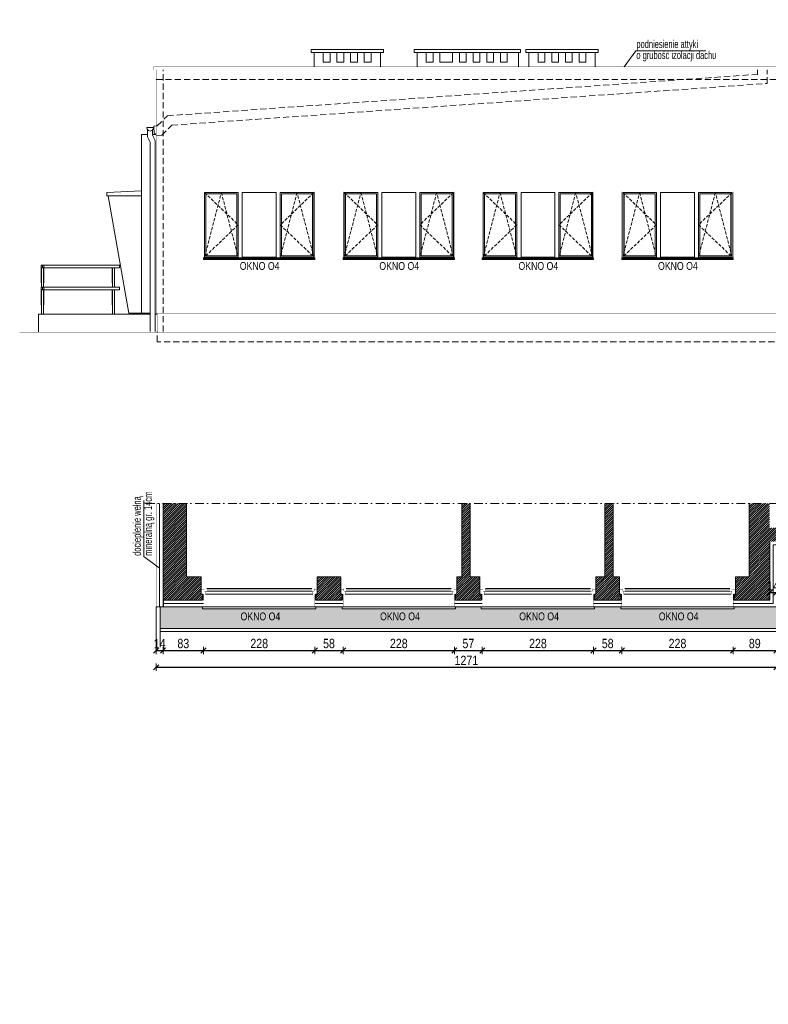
# Model space of a CAD drawing. Header units: millimetres. Extents: x 18880 to 99371, y -5529 to 27899.
# Tile 23 of 158: x 18880 to 20414, y 7444 to 9460. Entities that reach past the tile are written whole.
import ezdxf

# ---------------------------------------------------------------- set-up
doc = ezdxf.new("R2010")
doc.units = ezdxf.units.MM
doc.set_wipeout_variables(frame=1)
doc.linetypes.add('DASHED', pattern=[19.05, 12.7, -6.35])
doc.linetypes.add('Kropki i Kreski', pattern=[335.138881, 176.388884, -88.194442, 0, -70.555556])
for name, color, linetype, lineweight in [('AA_HATCH', 252, 'Continuous', 0), ('AA_IZOLACJA', 251, 'Continuous', 0), ('AA_OPIS', 2, 'Continuous', 0), ('AA_WIDOK', 254, 'Continuous', 0), ('AP wymiary', 40, 'Continuous', 0), ('K_SCIANY', 90, 'Continuous', 20)]:
    doc.layers.add(name, color=color, linetype=linetype, lineweight=lineweight)
doc.layers.add('Okna ArchiCADa', color=7, linetype='Continuous')
doc.styles.add('1', font='ARIALN.TTF')
doc.styles.add('ARIAL', font='arial.ttf')
doc.styles.add('DIM07', font='romans.shx', dxfattribs={"width": 0.7})
doc.linetypes.add('BATTING', pattern='A,0.0001,-0.1,[134,ltypeshp.shx,S=0.1,R=0,X=-0.1,Y=0],-0.2,[134,ltypeshp.shx,S=0.1,R=180,X=0.1,Y=0],-0.1', length=0.4001)
doc.linetypes.add('STYROPIAN', pattern='A,0.000141,[1,styropian.shx,S=1,R=0,X=0,Y=0],-14.102004', length=14.102145)
doc.dimstyles.new('1_50', dxfattribs={"dimscale": 10, "dimtxt": 1.9, "dimasz": 0.005, "dimexe": 0, "dimexo": 0, "dimgap": 0.45, "dimtad": 1, "dimdec": 4, "dimrnd": 0.5, "dimdsep": 46, "dimtxsty": '1', "dimblk1": 'DIM01', "dimblk2": 'DIM01', "dimsah": 1, "dimcen": 2, "dimdle": 25, "dimse1": 1, "dimse2": 1, "dimclrd": 1, "dimclrt": 2, "dimadec": 0, "dimazin": 0, "dimtfac": 0.66665, "dimtdec": 4, "dimtix": 1, "dimtmove": 0, "dimatfit": 3, "dimldrblk": 'DIM01', "dimfxl": 0, "dimtolj": 1, "dimtzin": 0, "dimarcsym": 0})

# ---------------------------------------------------------------- blocks, each defined once
blk = doc.blocks.new('ZOL okno O1')
at = {"layer": 'AA_OPIS', "linetype": 'DASHED', "ltscale": 0.5}
for points in [[(2, -2), (70.8, -68), (2, -134), (36.4, -2), (70.8, -134)], [(226, -2), (157.2, -68), (226, -134), (191.6, -2), (157.2, -134)]]:
    blk.add_lwpolyline(points, dxfattribs=at)
at = {"layer": 'AA_WIDOK', "color": 255, "const_width": 0.3}
for points in [[(0, -136), (0, 0)], [(0, 0), (228, 0)], [(228, 0), (228, -136)]]:
    blk.add_lwpolyline(points, dxfattribs=at)
at = {"layer": 'AA_WIDOK'}
for points in [[(2, -134), (2, -2)], [(2, -2), (70.8, -2)], [(4.5, -131.5), (4.5, -4.5)], [(4.5, -4.5), (68.3, -4.5)], [(68.3, -4.5), (68.3, -131.5)], [(70.8, -2), (70.8, -134)], [(79.4, -134), (79.4, -2)], [(79.4, -2), (148.6, -2)], [(148.6, -2), (148.6, -134)], [(157.2, -134), (157.2, -2)], [(157.2, -2), (226, -2)], [(159.7, -131.5), (159.7, -4.5)], [(159.7, -4.5), (223.5, -4.5)], [(223.5, -4.5), (223.5, -131.5)], [(226, -2), (226, -134)], [(70.8, -134), (2, -134)], [(68.3, -131.5), (4.5, -131.5)], [(148.6, -134), (79.4, -134)], [(226, -134), (157.2, -134)], [(223.5, -131.5), (159.7, -131.5)], [(228, -136.8), (228, -136.6)]]:
    blk.add_lwpolyline(points, dxfattribs=at)
at = {"layer": 'AA_WIDOK', "color": 4}
for points in [[(228, -136), (0, -136)], [(0, -138.5), (0, -136)], [(0, -136.6), (0, -136.8)], [(0, -136.8), (228, -136.8)], [(0, -138.5), (228, -138.5)], [(0, -139), (0, -138.5)], [(0, -139), (228, -139)], [(228, -138.5), (228, -136)], [(228, -139), (228, -138.5)]]:
    blk.add_lwpolyline(points, dxfattribs=at)
at = {"layer": 'AA_OPIS', "insert": (114.9, -144.3), "char_height": 16, "width": 300, "attachment_point": 2, "style": 'ARIAL'}
blk.add_mtext('{\\W0.8;OKNO O4}', dxfattribs=at)
blk = doc.blocks.new('O1 rozwierane 12_23')
at = {"layer": 'AA_IZOLACJA', "linetype": 'STYROPIAN', "ltscale": 0.2}
for points in [[(-1135, 120), (-1135, 0)], [(1165, 120), (1165, 0)]]:
    blk.add_lwpolyline(points, dxfattribs=at)
at = {"layer": 'AA_WIDOK', "color": 4}
blk.add_lwpolyline([(-1145, 260), (-1145, 300), (1175, 300), (1175, 260)], dxfattribs=at)
at = {"layer": 'AA_WIDOK', "linetype": 'DASHED', "ltscale": 0.5}
blk.add_lwpolyline([(-1145, 260), (1175, 260)], dxfattribs=at)
at = {"layer": 'AA_WIDOK', "const_width": 3}
for points in [[(-1125, 260), (-1125, 0)], [(1155, 260), (1155, 0)]]:
    blk.add_lwpolyline(points, dxfattribs=at)
at = {"color": 4}
blk.add_wipeout([(1090, -115), (1090, -65), (1115, -65), (1115, 0), (-1085, 0), (-1085, -65), (-1060, -65), (-1060, -115)], dxfattribs=at).dxf.layer = 'AA_WIDOK'
at = {"layer": 'AA_WIDOK', "color": 4, "const_width": 3}
for points in [[(-1085, 0), (-1175, 0)], [(-1175, 0), (-1175, -90)], [(-1085, -65), (-1085, 0)], [(1205, 0), (1115, 0)], [(1115, 0), (1115, -65)], [(1205, -90), (1205, 0)], [(-1175, -90), (-1110, -90)], [(-1110, -90), (-1110, -65)], [(-1110, -65), (-1085, -65)], [(-1060, -65), (-1110, -65)], [(-1110, -65), (-1110, -115)], [(-1110, -115), (-1060, -115)], [(-1060, -115), (-1060, -65)], [(-1060, -80), (1090, -80)], [(-1060, -90), (1090, -90)], [(-1060, -100), (1090, -100)], [(1140, -65), (1090, -65)], [(1090, -65), (1090, -115)], [(1090, -115), (1140, -115)], [(1115, -65), (1140, -65)], [(1140, -65), (1140, -90)], [(1140, -115), (1140, -65)], [(1140, -90), (1205, -90)]]:
    blk.add_lwpolyline(points, dxfattribs=at)
at = {"layer": 'AA_WIDOK', "color": 4}
for points in [[(1115, 0), (-1085, 0)], [(-1060, -65), (1090, -65)], [(-1060, -115), (1090, -115)], [(-1060, -115), (1090, -115)]]:
    blk.add_lwpolyline(points, dxfattribs=at)
blk = doc.blocks.new('DIM01')
at = {"color": 2}
blk.add_line((-106, -106), (106, 106), dxfattribs=at)
blk.add_line((0, -150), (0, 150))
blk = doc.blocks.new('*D751')
at = {"layer": 'AP wymiary', "color": 1, "lineweight": -2, "transparency": 16777216}
for p, q in [((19159.7, 8168.8), (19159.6, 8168.8)), ((19159.7, 8168.8), (19173.7, 8168.8)), ((19173.8, 8168.8), (19173.8, 8168.8))]:
    blk.add_line(p, q, dxfattribs=at)
at = {"layer": 'Defpoints', "color": 0, "transparency": 16777216}
for p in [(19159.7, 8257.9), (19173.7, 8257.9), (19173.7, 8168.8)]:
    blk.add_point(p, dxfattribs=at)
at = {"layer": 'AP wymiary', "color": 1, "lineweight": -2, "transparency": 16777216, "xscale": 0.05, "yscale": 0.05, "zscale": 0.05}
blk.add_blockref('DIM01', (19159.7, 8168.8), dxfattribs=at)
at = {"layer": 'AP wymiary', "color": 1, "lineweight": -2, "transparency": 16777216, "xscale": 0.05, "yscale": 0.05, "zscale": 0.05, "rotation": 180}
blk.add_blockref('DIM01', (19173.7, 8168.8), dxfattribs=at)
at = {"layer": 'AP wymiary', "color": 2, "transparency": 16777216, "insert": (19166.7, 8182.9), "char_height": 19, "attachment_point": 5, "style": '1'}
blk.add_mtext('\\A1;14', dxfattribs=at)
blk = doc.blocks.new('*D752')
at = {"layer": 'AP wymiary', "color": 1, "lineweight": -2, "transparency": 16777216}
blk.add_line((19173.8, 8168.8), (19256.7, 8168.8), dxfattribs=at)
at = {"layer": 'Defpoints', "color": 0, "transparency": 16777216}
for p in [(19173.7, 8257.9), (19256.7, 8264.9), (19256.7, 8168.8)]:
    blk.add_point(p, dxfattribs=at)
at = {"layer": 'AP wymiary', "color": 1, "lineweight": -2, "transparency": 16777216, "xscale": 0.05, "yscale": 0.05, "zscale": 0.05, "rotation": 180}
blk.add_blockref('DIM01', (19173.7, 8168.8), dxfattribs=at)
at = {"layer": 'AP wymiary', "color": 1, "lineweight": -2, "transparency": 16777216, "xscale": 0.05, "yscale": 0.05, "zscale": 0.05}
blk.add_blockref('DIM01', (19256.7, 8168.8), dxfattribs=at)
at = {"layer": 'AP wymiary', "color": 2, "transparency": 16777216, "insert": (19215.2, 8183), "char_height": 19, "attachment_point": 5, "style": '1'}
blk.add_mtext('\\A1;83', dxfattribs=at)
blk = doc.blocks.new('*D753')
at = {"layer": 'AP wymiary', "color": 1, "lineweight": -2, "transparency": 16777216}
blk.add_line((19256.8, 8168.8), (19484.7, 8168.8), dxfattribs=at)
at = {"layer": 'Defpoints', "color": 0, "transparency": 16777216}
for p in [(19256.7, 8264.9), (19484.7, 8264.9), (19484.7, 8168.8)]:
    blk.add_point(p, dxfattribs=at)
at = {"layer": 'AP wymiary', "color": 1, "lineweight": -2, "transparency": 16777216, "xscale": 0.05, "yscale": 0.05, "zscale": 0.05, "rotation": 180}
blk.add_blockref('DIM01', (19256.7, 8168.8), dxfattribs=at)
at = {"layer": 'AP wymiary', "color": 1, "lineweight": -2, "transparency": 16777216, "xscale": 0.05, "yscale": 0.05, "zscale": 0.05}
blk.add_blockref('DIM01', (19484.7, 8168.8), dxfattribs=at)
at = {"layer": 'AP wymiary', "color": 2, "transparency": 16777216, "insert": (19370.7, 8183), "char_height": 19, "attachment_point": 5, "style": '1'}
blk.add_mtext('\\A1;228', dxfattribs=at)
blk = doc.blocks.new('*D754')
at = {"layer": 'AP wymiary', "color": 1, "lineweight": -2, "transparency": 16777216}
blk.add_line((19484.8, 8168.8), (19542.7, 8168.8), dxfattribs=at)
at = {"layer": 'Defpoints', "color": 0, "transparency": 16777216}
for p in [(19484.7, 8264.9), (19542.7, 8264.9), (19542.7, 8168.8)]:
    blk.add_point(p, dxfattribs=at)
at = {"layer": 'AP wymiary', "color": 1, "lineweight": -2, "transparency": 16777216, "xscale": 0.05, "yscale": 0.05, "zscale": 0.05, "rotation": 180}
blk.add_blockref('DIM01', (19484.7, 8168.8), dxfattribs=at)
at = {"layer": 'AP wymiary', "color": 1, "lineweight": -2, "transparency": 16777216, "xscale": 0.05, "yscale": 0.05, "zscale": 0.05}
blk.add_blockref('DIM01', (19542.7, 8168.8), dxfattribs=at)
at = {"layer": 'AP wymiary', "color": 2, "transparency": 16777216, "insert": (19513.7, 8183), "char_height": 19, "attachment_point": 5, "style": '1'}
blk.add_mtext('\\A1;58', dxfattribs=at)
blk = doc.blocks.new('*D755')
at = {"layer": 'AP wymiary', "color": 1, "lineweight": -2, "transparency": 16777216}
blk.add_line((19542.8, 8168.8), (19770.7, 8168.8), dxfattribs=at)
at = {"layer": 'Defpoints', "color": 0, "transparency": 16777216}
for p in [(19542.7, 8264.9), (19770.7, 8264.9), (19770.7, 8168.8)]:
    blk.add_point(p, dxfattribs=at)
at = {"layer": 'AP wymiary', "color": 1, "lineweight": -2, "transparency": 16777216, "xscale": 0.05, "yscale": 0.05, "zscale": 0.05, "rotation": 180}
blk.add_blockref('DIM01', (19542.7, 8168.8), dxfattribs=at)
at = {"layer": 'AP wymiary', "color": 1, "lineweight": -2, "transparency": 16777216, "xscale": 0.05, "yscale": 0.05, "zscale": 0.05}
blk.add_blockref('DIM01', (19770.7, 8168.8), dxfattribs=at)
at = {"layer": 'AP wymiary', "color": 2, "transparency": 16777216, "insert": (19656.7, 8183), "char_height": 19, "attachment_point": 5, "style": '1'}
blk.add_mtext('\\A1;228', dxfattribs=at)
blk = doc.blocks.new('*D756')
at = {"layer": 'AP wymiary', "color": 1, "lineweight": -2, "transparency": 16777216}
blk.add_line((19770.8, 8168.8), (19827.7, 8168.8), dxfattribs=at)
at = {"layer": 'Defpoints', "color": 0, "transparency": 16777216}
for p in [(19770.7, 8264.9), (19827.8, 8264.9), (19827.8, 8168.8)]:
    blk.add_point(p, dxfattribs=at)
at = {"layer": 'AP wymiary', "color": 1, "lineweight": -2, "transparency": 16777216, "xscale": 0.05, "yscale": 0.05, "zscale": 0.05, "rotation": 180}
blk.add_blockref('DIM01', (19770.7, 8168.8), dxfattribs=at)
at = {"layer": 'AP wymiary', "color": 1, "lineweight": -2, "transparency": 16777216, "xscale": 0.05, "yscale": 0.05, "zscale": 0.05}
blk.add_blockref('DIM01', (19827.8, 8168.8), dxfattribs=at)
at = {"layer": 'AP wymiary', "color": 2, "transparency": 16777216, "insert": (19799.3, 8183), "char_height": 19, "attachment_point": 5, "style": '1'}
blk.add_mtext('\\A1;57', dxfattribs=at)
blk = doc.blocks.new('*D757')
at = {"layer": 'AP wymiary', "color": 1, "lineweight": -2, "transparency": 16777216}
blk.add_line((19827.8, 8168.8), (20055.7, 8168.8), dxfattribs=at)
at = {"layer": 'Defpoints', "color": 0, "transparency": 16777216}
for p in [(19827.8, 8264.9), (20055.8, 8264.9), (20055.8, 8168.8)]:
    blk.add_point(p, dxfattribs=at)
at = {"layer": 'AP wymiary', "color": 1, "lineweight": -2, "transparency": 16777216, "xscale": 0.05, "yscale": 0.05, "zscale": 0.05, "rotation": 180}
blk.add_blockref('DIM01', (19827.8, 8168.8), dxfattribs=at)
at = {"layer": 'AP wymiary', "color": 1, "lineweight": -2, "transparency": 16777216, "xscale": 0.05, "yscale": 0.05, "zscale": 0.05}
blk.add_blockref('DIM01', (20055.8, 8168.8), dxfattribs=at)
at = {"layer": 'AP wymiary', "color": 2, "transparency": 16777216, "insert": (19941.8, 8183), "char_height": 19, "attachment_point": 5, "style": '1'}
blk.add_mtext('\\A1;228', dxfattribs=at)
blk = doc.blocks.new('*D758')
at = {"layer": 'AP wymiary', "color": 1, "lineweight": -2, "transparency": 16777216}
blk.add_line((20055.8, 8168.8), (20113.7, 8168.8), dxfattribs=at)
at = {"layer": 'Defpoints', "color": 0, "transparency": 16777216}
for p in [(20055.8, 8264.9), (20113.8, 8264.9), (20113.8, 8168.8)]:
    blk.add_point(p, dxfattribs=at)
at = {"layer": 'AP wymiary', "color": 1, "lineweight": -2, "transparency": 16777216, "xscale": 0.05, "yscale": 0.05, "zscale": 0.05, "rotation": 180}
blk.add_blockref('DIM01', (20055.8, 8168.8), dxfattribs=at)
at = {"layer": 'AP wymiary', "color": 1, "lineweight": -2, "transparency": 16777216, "xscale": 0.05, "yscale": 0.05, "zscale": 0.05}
blk.add_blockref('DIM01', (20113.8, 8168.8), dxfattribs=at)
at = {"layer": 'AP wymiary', "color": 2, "transparency": 16777216, "insert": (20084.8, 8183), "char_height": 19, "attachment_point": 5, "style": '1'}
blk.add_mtext('\\A1;58', dxfattribs=at)
blk = doc.blocks.new('*D759')
at = {"layer": 'AP wymiary', "color": 1, "lineweight": -2, "transparency": 16777216}
blk.add_line((20113.8, 8168.8), (20341.7, 8168.8), dxfattribs=at)
at = {"layer": 'Defpoints', "color": 0, "transparency": 16777216}
for p in [(20113.8, 8264.9), (20341.7, 8266.4), (20341.7, 8168.8)]:
    blk.add_point(p, dxfattribs=at)
at = {"layer": 'AP wymiary', "color": 1, "lineweight": -2, "transparency": 16777216, "xscale": 0.05, "yscale": 0.05, "zscale": 0.05, "rotation": 180}
blk.add_blockref('DIM01', (20113.8, 8168.8), dxfattribs=at)
at = {"layer": 'AP wymiary', "color": 1, "lineweight": -2, "transparency": 16777216, "xscale": 0.05, "yscale": 0.05, "zscale": 0.05}
blk.add_blockref('DIM01', (20341.7, 8168.8), dxfattribs=at)
at = {"layer": 'AP wymiary', "color": 2, "transparency": 16777216, "insert": (20227.8, 8183), "char_height": 19, "attachment_point": 5, "style": '1'}
blk.add_mtext('\\A1;228', dxfattribs=at)
blk = doc.blocks.new('*D760')
at = {"layer": 'AP wymiary', "color": 1, "lineweight": -2, "transparency": 16777216}
blk.add_line((20341.8, 8168.8), (20430.7, 8168.8), dxfattribs=at)
at = {"layer": 'Defpoints', "color": 0, "transparency": 16777216}
for p in [(20341.7, 8266.4), (20430.7, 8263.4), (20430.7, 8168.8)]:
    blk.add_point(p, dxfattribs=at)
at = {"layer": 'AP wymiary', "color": 1, "lineweight": -2, "transparency": 16777216, "xscale": 0.05, "yscale": 0.05, "zscale": 0.05, "rotation": 180}
blk.add_blockref('DIM01', (20341.7, 8168.8), dxfattribs=at)
at = {"layer": 'AP wymiary', "color": 1, "lineweight": -2, "transparency": 16777216, "xscale": 0.05, "yscale": 0.05, "zscale": 0.05}
blk.add_blockref('DIM01', (20430.7, 8168.8), dxfattribs=at)
at = {"layer": 'AP wymiary', "color": 2, "transparency": 16777216, "insert": (20386.2, 8183), "char_height": 19, "attachment_point": 5, "style": '1'}
blk.add_mtext('\\A1;89', dxfattribs=at)
blk = doc.blocks.new('*D630')
at = {"layer": 'AP wymiary', "color": 1, "lineweight": -2, "transparency": 16777216}
for p, q in [((20416.7, 8287.2), (20416.6, 8287.2)), ((20416.7, 8287.2), (20430.7, 8287.2)), ((20430.8, 8287.2), (20430.8, 8287.2))]:
    blk.add_line(p, q, dxfattribs=at)
at = {"layer": 'Defpoints', "color": 0, "transparency": 16777216}
for p in [(20416.7, 8381.9), (20430.7, 8367.9), (20430.7, 8287.2)]:
    blk.add_point(p, dxfattribs=at)
at = {"layer": 'AP wymiary', "color": 1, "lineweight": -2, "transparency": 16777216, "xscale": 0.05, "yscale": 0.05, "zscale": 0.05}
blk.add_blockref('DIM01', (20416.7, 8287.2), dxfattribs=at)
at = {"layer": 'AP wymiary', "color": 1, "lineweight": -2, "transparency": 16777216, "xscale": 0.05, "yscale": 0.05, "zscale": 0.05, "rotation": 180}
blk.add_blockref('DIM01', (20430.7, 8287.2), dxfattribs=at)
at = {"layer": 'AP wymiary', "color": 2, "transparency": 16777216, "insert": (20423.7, 8301.2), "char_height": 19, "attachment_point": 5, "style": '1'}
blk.add_mtext('\\A1;14', dxfattribs=at)
blk = doc.blocks.new('*D761')
at = {"layer": 'AP wymiary', "color": 1, "lineweight": -2, "transparency": 16777216}
blk.add_line((19159.8, 8134.4), (20430.7, 8134.4), dxfattribs=at)
at = {"layer": 'Defpoints', "color": 0, "transparency": 16777216}
for p in [(20430.7, 8257.9), (20430.7, 8134.4), (19159.7, 0)]:
    blk.add_point(p, dxfattribs=at)
at = {"layer": 'AP wymiary', "color": 1, "lineweight": -2, "transparency": 16777216, "xscale": 0.05, "yscale": 0.05, "zscale": 0.05, "rotation": 180}
blk.add_blockref('DIM01', (19159.7, 8134.4), dxfattribs=at)
at = {"layer": 'AP wymiary', "color": 1, "lineweight": -2, "transparency": 16777216, "xscale": 0.05, "yscale": 0.05, "zscale": 0.05}
blk.add_blockref('DIM01', (20430.7, 8134.4), dxfattribs=at)
at = {"layer": 'AP wymiary', "color": 2, "transparency": 16777216, "insert": (19795.2, 8148.4), "char_height": 19, "attachment_point": 5, "style": '1'}
blk.add_mtext('\\A1;1271', dxfattribs=at)

msp = doc.modelspace()

# ---------------------------------------------------------------- linework, layer by layer
msp.add_lwpolyline([(19173.74106, 8271.88776), (19173.74106, 8257.88776)])
at = {"layer": 'AA_HATCH'}
for points in [[(19159.74106, 8257.88776), (19159.74106, 8175.50559)], [(19167.74106, 8257.88776), (19167.74106, 8175.50559)]]:
    msp.add_lwpolyline(points, dxfattribs=at)
at = {"layer": 'AA_IZOLACJA', "linetype": 'BATTING', "ltscale": 16}
msp.add_lwpolyline([(19166.74106, 8469.88776), (19166.74106, 8257.88776)], dxfattribs=at)
at = {"layer": 'AA_IZOLACJA', "linetype": 'STYROPIAN', "ltscale": 1.4}
for points in [[(20494.74106, 8384.88776), (20423.74106, 8384.88776), (20423.74106, 8264.88776), (20341.74106, 8264.88776)], [(19173.74106, 8264.88776), (19256.74106, 8264.88776)]]:
    msp.add_lwpolyline(points, dxfattribs=at)
at = {"layer": 'AA_IZOLACJA', "linetype": 'STYROPIAN', "ltscale": 0.2}
msp.add_lwpolyline([(20112.76895, 8271.88776), (20112.76895, 8283.88776)], dxfattribs=at)
at = {"layer": 'AA_OPIS'}
for points in [[(20118.20581, 9364.07538), (20142.36489, 9396.53833), (20285.61964, 9396.53833)], [(19166.74106, 8337.23665), (19134.2781, 8361.39572), (19134.2781, 8476.19543)]]:
    msp.add_lwpolyline(points, dxfattribs=at)
at = {"layer": 'AA_OPIS', "linetype": 'Kropki i Kreski', "ltscale": 0.1}
msp.add_lwpolyline([(23492.74106, 8469.88776), (19134.74106, 8469.88776)], dxfattribs=at)
at = {"layer": 'AA_WIDOK'}
for points in [[(19477.09115, 9393.56049), (19477.09115, 9399.56049), (19625.09115, 9399.56049), (19625.09115, 9393.56049)], [(19688.09115, 9393.56049), (19688.09115, 9399.56049), (19906.09115, 9399.56049), (19906.09115, 9393.56049)], [(19917.09115, 9393.56049), (19917.09115, 9399.56049), (20065.09115, 9399.56049), (20065.09115, 9393.56049)], [(19502.09115, 9373.56049), (19502.09115, 9393.56049), (19516.09115, 9393.56049), (19516.09115, 9373.56049)], [(19530.09115, 9373.56049), (19530.09115, 9393.56049), (19544.09115, 9393.56049), (19544.09115, 9373.56049)], [(19558.09115, 9373.56049), (19558.09115, 9393.56049), (19572.09115, 9393.56049), (19572.09115, 9373.56049)], [(19586.09115, 9373.56049), (19586.09115, 9393.56049), (19600.09115, 9393.56049), (19600.09115, 9373.56049)], [(19713.09115, 9373.56049), (19713.09115, 9393.56049), (19727.09115, 9393.56049), (19727.09115, 9373.56049)], [(19741.09115, 9373.56049), (19741.09115, 9393.56049), (19767.09115, 9393.56049), (19767.09115, 9373.56049)], [(19781.09115, 9373.56049), (19781.09115, 9393.56049), (19795.09115, 9393.56049), (19795.09115, 9373.56049)], [(19809.09115, 9373.56049), (19809.09115, 9393.56049), (19823.09115, 9393.56049), (19823.09115, 9373.56049)], [(19837.09115, 9373.56049), (19837.09115, 9393.56049), (19851.09115, 9393.56049), (19851.09115, 9373.56049)], [(19865.09115, 9373.56049), (19865.09115, 9393.56049), (19879.09115, 9393.56049), (19879.09115, 9373.56049)], [(19942.09115, 9373.56049), (19942.09115, 9393.56049), (19956.09115, 9393.56049), (19956.09115, 9373.56049)], [(19970.09115, 9373.56049), (19970.09115, 9393.56049), (19984.09115, 9393.56049), (19984.09115, 9373.56049)], [(19998.09115, 9373.56049), (19998.09115, 9393.56049), (20012.09115, 9393.56049), (20012.09115, 9373.56049)], [(20026.09115, 9373.56049), (20026.09115, 9393.56049), (20040.09115, 9393.56049), (20040.09115, 9373.56049)]]:
    msp.add_lwpolyline(points, close=True, dxfattribs=at)
for points in [[(19483.09115, 9364.07538), (19483.09115, 9393.56049)], [(19619.09115, 9364.07538), (19619.09115, 9393.56049)], [(19694.09115, 9364.07538), (19694.09115, 9393.56049)], [(19902.09115, 9364.07538), (19902.09115, 9393.56049)], [(19923.09115, 9364.07538), (19923.09115, 9393.56049)], [(20059.09115, 9364.07538), (20059.09115, 9393.56049)], [(19129.59115, 9225.48006), (19142.14376, 9225.48006)], [(19129.59115, 8859.48006), (19129.59115, 9225.48006)], [(19152.14376, 9225.48006), (19159.59115, 9225.48006)], [(19058.59115, 9106.48006), (19129.59115, 9110.03006)], [(19058.59115, 9099.48006), (19058.59115, 9106.48006)], [(19129.59115, 9099.48006), (19058.59115, 9099.48006)], [(19061.27268, 9099.48006), (19103.59115, 8859.48006)], [(18924.09115, 8952.48006), (18924.09115, 8957.48006)], [(18924.09115, 8957.48006), (18926.59115, 8957.48006)], [(18926.59115, 8952.48006), (18924.09115, 8952.48006)], [(18924.59115, 8952.47695), (18924.09115, 8952.47695)], [(18924.09115, 8952.47695), (18924.09115, 8921.73577)], [(18924.59115, 8912.46915), (18924.59115, 8952.48006)], [(18926.59115, 8957.48006), (18926.59115, 8952.48006)], [(18926.59115, 8957.48006), (19084.6576, 8957.48006)], [(18926.59115, 8952.48006), (19084.6576, 8952.48006)], [(18928.59115, 8912.48006), (18928.59115, 8952.48006)], [(18929.09115, 8952.47695), (18928.59115, 8952.47695)], [(18929.09115, 8957.48006), (18929.09115, 8952.48006)], [(18929.09115, 8952.47695), (18929.09115, 8921.73577)], [(19069.98832, 8952.47695), (19069.48832, 8952.47695)], [(19069.48832, 8952.47695), (19069.48832, 8921.73577)], [(19069.98832, 8912.48006), (19069.98832, 8952.48006)], [(19073.98832, 8912.48006), (19073.98832, 8952.48006)], [(19074.48832, 8952.47695), (19073.98832, 8952.47695)], [(19074.48832, 8952.47695), (19074.48832, 8921.73577)], [(19084.6576, 8957.48006), (19084.6576, 8952.48006)], [(18924.59115, 8921.73577), (18924.09115, 8921.73577)], [(18924.09115, 8907.46915), (18924.09115, 8912.46915)], [(18924.09115, 8912.46915), (18926.59115, 8912.46915)], [(18926.59115, 8912.48006), (18926.59115, 8912.46915)], [(18926.59115, 8912.48006), (19084.6576, 8912.48006)], [(18926.59115, 8912.46915), (18929.09115, 8912.46915)], [(18926.59115, 8912.46915), (18926.59115, 8907.48006)], [(18929.09115, 8921.73577), (18928.59115, 8921.73577)], [(18929.09115, 8912.46915), (18929.09115, 8907.48006)], [(19069.98832, 8921.73577), (19069.48832, 8921.73577)], [(19074.48832, 8921.73577), (19073.98832, 8921.73577)], [(19084.6576, 8912.48006), (19084.6576, 8907.48006)], [(18924.09115, 8907.46915), (18924.09115, 8876.73577)], [(18929.09115, 8907.46915), (18924.09115, 8907.46915)], [(18924.59115, 8857.48006), (18924.59115, 8907.46915)], [(18926.59115, 8907.48006), (18929.09115, 8907.48006)], [(18928.59115, 8857.48006), (18928.59115, 8907.46915)], [(18929.09115, 8907.48006), (18929.09115, 8907.46915)], [(18929.09115, 8907.48006), (19084.6576, 8907.48006)], [(18929.09115, 8907.46915), (18929.09115, 8876.73577)], [(19069.98832, 8907.47695), (19069.48832, 8907.47695)], [(19069.48832, 8907.47695), (19069.48832, 8876.73577)], [(19069.98832, 8857.48006), (19069.98832, 8907.48006)], [(19073.98832, 8857.48006), (19073.98832, 8907.48006)], [(19074.48832, 8907.47695), (19073.98832, 8907.47695)], [(19074.48832, 8907.47695), (19074.48832, 8876.73577)], [(18924.59115, 8876.73577), (18924.09115, 8876.73577)], [(18929.09115, 8876.73577), (18928.59115, 8876.73577)], [(19069.98832, 8876.73577), (19069.48832, 8876.73577)], [(19074.48832, 8876.73577), (19073.98832, 8876.73577)], [(18918.59115, 8857.48006), (19147.59115, 8857.48006)], [(18918.59115, 8820.77499), (18918.59115, 8857.48006)], [(19103.59115, 8859.48006), (19143.59115, 8859.48006)], [(19147.59115, 8859.48006), (19129.59115, 8859.48006)], [(19157.59115, 8857.48006), (19161.59115, 8857.48006)]]:
    msp.add_lwpolyline(points, dxfattribs=at)
at = {"layer": 'AA_WIDOK', "color": 4, "const_width": 0.5}
msp.add_lwpolyline([(20435.44499, 9358.07538), (20435.44499, 9364.07538), (19154.59087, 9364.07538), (19154.59087, 9358.07538)], close=True, dxfattribs=at)
at = {"layer": 'AA_WIDOK'}
for points, const_width in [([(19159.59115, 8859.48006), (19159.59115, 9358.07538)], 0.5), ([(19159.59115, 8859.48006), (20430.59115, 8859.48006)], 0.5), ([(19161.59115, 8821.76485), (19161.59115, 8859.48006)], 0.5), ([(19159.74106, 8469.88776), (19159.74106, 8257.88776), (19256.74106, 8257.88776)], 0.3), ([(20494.74106, 8377.88776), (20430.74106, 8377.88776), (20430.74106, 8257.88776), (20341.74106, 8257.88776)], 0.3)]:
    msp.add_lwpolyline(points, dxfattribs=dict(at, const_width=const_width))
at = {"layer": 'AA_WIDOK', "color": 8, "linetype": 'DASHED'}
for points in [[(19159.59115, 9242.92798), (19161.98237, 9243.11538), (19182.64166, 9263.77467), (20391.59115, 9348.48006), (20391.59115, 9358.07538)], [(19161.15376, 9222.98912), (19170.90455, 9223.75329), (19191.49738, 9244.34612), (20411.59115, 9329.83233), (20411.59115, 9358.07538)], [(19159.59115, 9338.07538), (20430.59115, 9338.07538)], [(20598.09115, 8800.77499), (19161.59115, 8800.77499), (19161.59115, 8821.76485)]]:
    msp.add_lwpolyline(points, dxfattribs=at)
at = {"layer": 'AA_WIDOK', "linetype": 'DASHED'}
msp.add_lwpolyline([(19173.74106, 8821.76485), (19173.74106, 9358.07538)], dxfattribs=at)
at = {"layer": 'AA_WIDOK', "color": 4}
for points in [[(19141.08159, 9235.98006), (19140.14376, 9239.48006)], [(19140.14376, 9239.48006), (19147.14376, 9239.48006)], [(19143.64376, 9233.41788), (19141.08159, 9235.98006)], [(19142.14376, 9234.91788), (19142.14376, 9220.61728)], [(19147.14376, 9239.48006), (19154.14376, 9239.48006)], [(19153.20594, 9235.98006), (19150.64376, 9233.41788)], [(19152.14376, 9234.91788), (19152.14376, 9223.75981)], [(19154.14376, 9239.48006), (19153.20594, 9235.98006)], [(19154.59115, 9242.52798), (19159.59115, 9242.92798)], [(19155.78733, 9227.57575), (19154.59115, 9242.52798)], [(19142.14376, 9220.61728), (19147.59115, 9209.93812)], [(19147.14376, 9232.48006), (19143.64376, 9233.41788)], [(19150.64376, 9233.41788), (19147.14376, 9232.48006)], [(19152.14376, 9223.75981), (19157.59115, 9213.08066)], [(19155.78733, 9227.57575), (19159.59115, 9227.88006)], [(19147.59115, 9209.93812), (19147.59115, 8821.76485)], [(19157.59115, 9213.08066), (19157.59115, 8821.76485)]]:
    msp.add_lwpolyline(points, dxfattribs=at)
at = {"layer": 'AA_WIDOK', "color": 3, "const_width": 0.5}
msp.add_lwpolyline([(18880.17701, 8820.77499), (20598.09115, 8820.77499)], dxfattribs=at)
at = {"layer": 'K_SCIANY'}
for points in [[(19173.74106, 8469.88776), (19173.74106, 8271.88776), (19254.74106, 8271.88776), (19254.74106, 8283.88776), (19251.74106, 8283.88776), (19251.74106, 8292.88776), (19251.74106, 8319.88776), (19221.74106, 8319.88776), (19221.74106, 8469.88776)], [(19785.74106, 8469.88776), (19785.74106, 8319.88776), (19775.74106, 8319.88776), (19775.74106, 8292.88776), (19775.74106, 8283.88776), (19772.74106, 8283.88776), (19772.74106, 8271.88776), (19825.76895, 8271.88776), (19825.76895, 8283.88776), (19822.76895, 8283.88776), (19822.76895, 8292.88776), (19822.76895, 8319.88776), (19802.74106, 8319.88776), (19802.74106, 8469.88776)], [(20078.74106, 8469.88776), (20078.74106, 8319.88776), (20060.76895, 8319.88776), (20060.76895, 8292.88776), (20060.76895, 8283.88776), (20057.76895, 8283.88776), (20057.76895, 8271.88776), (20111.74106, 8271.88776), (20111.74106, 8283.88776), (20108.74106, 8283.88776), (20108.74106, 8292.88776), (20108.74106, 8319.88776), (20095.74106, 8319.88776), (20095.74106, 8469.88776)], [(20374.74106, 8469.88776), (20374.74106, 8419.88776), (20374.74106, 8319.88776), (20346.74106, 8319.88776), (20346.74106, 8292.88776), (20346.74106, 8283.88776), (20343.74106, 8283.88776), (20343.74106, 8271.88776), (20416.74106, 8271.88776), (20416.74106, 8391.88776)]]:
    msp.add_lwpolyline(points, dxfattribs=at)
msp.add_lwpolyline([(19489.74106, 8319.88776), (19489.74106, 8292.88776), (19489.74106, 8283.88776), (19486.74106, 8283.88776), (19486.74106, 8271.88776), (19540.74106, 8271.88776), (19540.74106, 8283.88776), (19537.74106, 8283.88776), (19537.74106, 8292.88776), (19537.74106, 8319.88776)], close=True, dxfattribs=at)

# ---------------------------------------------------------------- block references
for p in [(19256.74106, 9108.48006), (19542.74106, 9108.48006), (19827.76895, 9108.48006), (20113.74106, 9108.48006)]:
    msp.add_blockref('ZOL okno O1', p)

# ---------------------------------------------------------------- texts
at = {"layer": 'AA_OPIS', "insert": (20143.52815, 9375.07551), "char_height": 16, "width": 151.2593731, "attachment_point": 7, "line_spacing_factor": 0.85, "style": 'DIM07'}
msp.add_mtext('{\\fArial Narrow|b0|i0|c238|p34;podniesienie attyki\\Po grubość izolacji dachu}', dxfattribs=at)
at = {"layer": 'AA_OPIS', "insert": (19155.74092, 8362.55898), "char_height": 16, "width": 151.2593731, "attachment_point": 7, "rotation": 90, "line_spacing_factor": 0.85, "style": 'DIM07'}
msp.add_mtext('{\\fArial Narrow|b0|i0|c238|p34;docieplenie wełną mineralną gr. 14cm}', dxfattribs=at)

# ---------------------------------------------------------------- dimensions: what is measured, and where the dimension line sits
at = {"layer": 'AP wymiary'}
for base, p1, p2, picture, middle in [((20430.74106, 8287.20936), (20416.74106, 8381.88776), (20430.74106, 8367.88776), '*D630', (20423.74106, 8301.24824)), ((19173.74106, 8168.82634), (19159.74106, 8257.88776), (19173.74106, 8257.88776), '*D751', (19166.74106, 8182.86523))]:
    dim = msp.add_linear_dim(base=base, p1=p1, p2=p2, dimstyle='1_50', dxfattribs=at)
    dim.commit()
    dim.dimension.update_dxf_attribs({"geometry": picture, "text_midpoint": middle})

# ---------------------------------------------------------------- next in the draw order: block references
at = {"layer": 'Okna ArchiCADa', "linetype": 'Continuous', "xscale": -0.1, "yscale": 0.1, "zscale": 0.1, "rotation": 180}
for p in [(19369.24106, 8283.88776), (19655.24106, 8283.88776), (19940.26895, 8283.88776)]:
    msp.add_blockref('O1 rozwierane 12_23', p, dxfattribs=at)

# ---------------------------------------------------------------- next in the draw order: hatches: boundary and pattern name
at = {"layer": 'AA_HATCH'}
h = msp.add_hatch(dxfattribs=at)
h.set_pattern_fill('ANSI31', color=256)
h.set_pattern_definition([(45, (0.4598, 414.3746), (-2.24506403, 2.24506403), [])])
h.paths.add_polyline_path([(19251.74106, 8319.88776), (19221.74106, 8319.88776), (19221.74106, 8469.88776), (19173.74106, 8469.88776), (19173.74106, 8271.88776), (19254.74106, 8271.88776), (19254.74106, 8283.88776), (19251.74106, 8283.88776), (19251.74106, 8292.88776)])
h.paths.add_polyline_path([(19537.74106, 8319.88776), (19489.74106, 8319.88776), (19489.74106, 8292.88776), (19489.74106, 8283.88776), (19486.74106, 8283.88776), (19486.74106, 8271.88776), (19540.74106, 8271.88776), (19540.74106, 8283.88776), (19537.74106, 8283.88776), (19537.74106, 8292.88776)])
h.paths.add_polyline_path([(19822.76895, 8319.88776), (19802.74106, 8319.88776), (19802.74106, 8469.88776), (19785.74106, 8469.88776), (19785.74106, 8319.88776), (19775.74106, 8319.88776), (19775.74106, 8292.88776), (19775.74106, 8283.88776), (19772.74106, 8283.88776), (19772.74106, 8271.88776), (19825.76895, 8271.88776), (19825.76895, 8283.88776), (19822.76895, 8283.88776), (19822.76895, 8292.88776)])
h.paths.add_polyline_path([(20108.74106, 8319.88776), (20095.74106, 8319.88776), (20095.74106, 8469.88776), (20078.74106, 8469.88776), (20078.74106, 8319.88776), (20060.76895, 8319.88776), (20060.76895, 8292.88776), (20060.76895, 8283.88776), (20057.76895, 8283.88776), (20057.76895, 8271.88776), (20111.74106, 8271.88776), (20111.74106, 8283.88776), (20108.74106, 8283.88776), (20108.74106, 8292.88776)])
h.paths.add_polyline_path([(20416.74106, 8391.88776), (20492.74106, 8391.88776), (20492.74106, 8403.88776), (20489.74106, 8403.88776), (20489.74106, 8412.88776), (20489.74106, 8419.88776), (20416.24106, 8419.88776), (20416.24106, 8469.88776), (20374.74106, 8469.88776), (20374.74106, 8419.88776), (20374.74106, 8319.88776), (20346.74106, 8319.88776), (20346.74106, 8292.88776), (20346.74106, 8283.88776), (20343.74106, 8283.88776), (20343.74106, 8271.88776), (20416.74106, 8271.88776)])

# ---------------------------------------------------------------- next in the draw order: linework, layer by layer
at = {"layer": 'AA_IZOLACJA', "linetype": 'STYROPIAN', "ltscale": 0.2}
for points in [[(19255.74106, 8271.88776), (19255.74106, 8283.88776)], [(19485.74106, 8271.88776), (19485.74106, 8283.88776)], [(19541.74106, 8271.88776), (19541.74106, 8283.88776)], [(19771.74106, 8271.88776), (19771.74106, 8283.88776)], [(19826.76895, 8271.88776), (19826.76895, 8283.88776)], [(20056.76895, 8271.88776), (20056.76895, 8283.88776)]]:
    msp.add_lwpolyline(points, dxfattribs=at)
at = {"layer": 'AA_IZOLACJA', "linetype": 'STYROPIAN', "ltscale": 1.4}
for points in [[(19484.74106, 8264.88776), (19542.74106, 8264.88776)], [(19770.74106, 8264.88776), (19827.76895, 8264.88776)], [(20055.76895, 8264.88776), (20113.76895, 8264.88776)]]:
    msp.add_lwpolyline(points, dxfattribs=at)
at = {"layer": 'AA_WIDOK', "const_width": 0.3}
for points in [[(19256.74106, 8257.88776), (19256.74106, 8283.88776)], [(19484.74106, 8283.88776), (19484.74106, 8257.88776), (19542.74106, 8257.88776), (19542.74106, 8283.88776)], [(19770.74106, 8283.88776), (19770.74106, 8257.88776), (19827.76895, 8257.88776), (19827.76895, 8283.88776)], [(20055.76895, 8283.88776), (20055.76895, 8257.88776), (20113.76895, 8257.88776), (20113.76895, 8283.88776)]]:
    msp.add_lwpolyline(points, dxfattribs=at)

# ---------------------------------------------------------------- next in the draw order: texts
at = {"layer": 'AA_OPIS', "char_height": 16, "width": 300, "attachment_point": 2, "style": 'ARIAL'}
for insert in [(19373.156, 8246.61474), (19659.156, 8246.61474), (19944.18388, 8246.61474)]:
    msp.add_mtext('{\\W0.8;OKNO O4}', dxfattribs=dict(at, insert=insert))

# ---------------------------------------------------------------- next in the draw order: dimensions: what is measured, and where the dimension line sits
at = {"layer": 'AP wymiary'}
for base, p1, p2, picture, middle in [((19256.74106, 8168.82634), (19173.74106, 8257.88776), (19256.74106, 8264.88776), '*D752', (19215.24106, 8183.02723)), ((19484.74106, 8168.82634), (19256.74106, 8264.88776), (19484.74106, 8264.88776), '*D753', (19370.74106, 8183.02723)), ((19542.74106, 8168.82634), (19484.74106, 8264.88776), (19542.74106, 8264.88776), '*D754', (19513.74106, 8183.02723)), ((19770.74106, 8168.82634), (19542.74106, 8264.88776), (19770.74106, 8264.88776), '*D755', (19656.74106, 8183.02723)), ((19827.76895, 8168.82634), (19770.74106, 8264.88776), (19827.76895, 8264.88776), '*D756', (19799.255, 8182.98835)), ((20055.76895, 8168.82634), (19827.76895, 8264.88776), (20055.76895, 8264.88776), '*D757', (19941.76895, 8183.02723))]:
    dim = msp.add_linear_dim(base=base, p1=p1, p2=p2, dimstyle='1_50', override={"dimtmove": 1}, dxfattribs=at)
    dim.commit()
    dim.dimension.update_dxf_attribs({"geometry": picture, "text_midpoint": middle})

# ---------------------------------------------------------------- next in the draw order: block references
at = {"layer": 'Okna ArchiCADa', "linetype": 'Continuous', "xscale": -0.1, "yscale": 0.1, "zscale": 0.1, "rotation": 180}
msp.add_blockref('O1 rozwierane 12_23', (20226.24106, 8283.88776), dxfattribs=at)

# ---------------------------------------------------------------- next in the draw order: hatches: boundary and pattern name
at = {"layer": 'AA_HATCH'}
h = msp.add_hatch(dxfattribs=at)
h.set_pattern_fill('AR-CONC', color=256, scale=0.1)
h.set_pattern_definition([(50, (0.46, 164.375), (18.218467, -1.593909), [1.905, -20.955]), (355, (0.46, 164.375), (-3.524342, 19.105685), [1.524, -16.764058]), (100.451445, (1.978, 164.242), (14.694125, 17.511775), [1.619001, -17.809024]), (46.1842, (0.46, 169.455), (27.107904, -4.204233), [2.8575, -31.4325]), (96.63556, (2.72, 169.104), (23.740413, 24.742612), [2.428502, -26.71356]), (351.18415, (0.46, 169.455), (23.740413, 24.742612), [2.285997, -25.145973]), (21, (3, 168.185), (15.161439, -10.22652), [1.905, -20.955]), (326, (3, 168.185), (6.180203, 18.418797), [1.524, -16.764]), (71.451445, (4.263, 167.332), (21.341642, 8.192277), [1.619001, -17.808994]), (37.5, (0.46, 164.3746), (0.3088603, 8.4555039), [0, -16.5608, 0, -17.018, 0, -16.8275]), (7.5, (0.46, 164.375), (6.6819663, 10.0180575), [0, -9.7028, 0, -16.1798, 0, -6.4135]), (327.5, (-5.2044, 164.3746), (13.5590595, -0.5728744), [0, -6.35, 0, -19.812, 0, -26.289]), (317.5, (-7.744, 164.375), (14.812918, 2.542649), [0, -8.255, 0, -13.1572, 0, -18.669])])
h.paths.add_polyline_path([(20474.74106, 8333.88776), (21049.91769, 8333.88776), (21039.79875, 8364.19656, -0.5120682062), (21031.89868, 8369.88776, -0.4142135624), (21037.89868, 8375.88776), (21008.74106, 8375.98381), (21008.74106, 8373.88776), (20776.74106, 8373.88776), (20776.74106, 8377.88776), (20724.74106, 8377.88776), (20724.74106, 8373.88776), (20492.74106, 8373.88776), (20492.74106, 8377.88776), (20430.74106, 8377.88776), (20430.74106, 8257.88776), (20343.74106, 8257.88776), (20343.74106, 8253.88776), (20111.74106, 8253.88776), (20111.74106, 8257.88776), (20057.76895, 8257.88776), (20057.76895, 8253.88776), (19825.76895, 8253.88776), (19825.76895, 8257.88776), (19772.74106, 8257.88776), (19772.74106, 8253.88776), (19540.74106, 8253.88776), (19540.74106, 8257.88776), (19486.74106, 8257.88776), (19486.74106, 8253.88776), (19254.74106, 8253.88776), (19254.74106, 8257.88776), (19167.74106, 8257.88776), (19167.74106, 8213.88776), (20474.74106, 8213.88776)])
h.paths.add_polyline_path([(21428.24106, 8373.88776), (21355.74106, 8373.88776), (21355.74106, 8377.88776), (21309.74106, 8377.88776), (21309.74106, 8373.88776), (21077.74106, 8373.88776), (21077.74106, 8377.88776), (21037.89868, 8375.88776, -0.4142135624), (21043.89868, 8369.88776, -0.3226916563), (21039.79875, 8364.19656), (21049.91769, 8333.88776), (21384.24106, 8333.88776), (21384.24106, 8297.06918), (21428.24106, 8297.06918)])
h.paths.add_polyline_path([(19328.41603, 8221.59428), (19417.89597, 8221.59428), (19417.89597, 8254.56563), (19328.41603, 8254.56563)], flags=24)
h.paths.add_polyline_path([(19614.41603, 8221.59428), (19703.89597, 8221.59428), (19703.89597, 8254.56563), (19614.41603, 8254.56563)], flags=24)
h.paths.add_polyline_path([(19899.44391, 8221.59428), (19988.92386, 8221.59428), (19988.92386, 8254.56563), (19899.44391, 8254.56563)], flags=24)
h.paths.add_polyline_path([(20185.41603, 8221.59428), (20274.89597, 8221.59428), (20274.89597, 8254.56563), (20185.41603, 8254.56563)], flags=24)
h.paths.add_polyline_path([(20850.41603, 8341.59428), (20939.89597, 8341.59428), (20939.89597, 8374.56563), (20850.41603, 8374.56563)], flags=24)
h.paths.add_polyline_path([(20566.38983, 8341.59428), (20655.86978, 8341.59428), (20655.86978, 8374.56563), (20566.38983, 8374.56563)], flags=24)
h.paths.add_polyline_path([(21349.63983, 8337.59428), (21439.11978, 8337.59428), (21439.11978, 8370.56563), (21349.63983, 8370.56563)], flags=9)
h.paths.add_polyline_path([(21151.38983, 8337.59428), (21240.86978, 8337.59428), (21240.86978, 8370.56563), (21151.38983, 8370.56563)], flags=24)

# ---------------------------------------------------------------- next in the draw order: linework, layer by layer
for points in [[(19159.74106, 8257.88776), (20430.74106, 8257.88776), (20430.74106, 8377.88776), (21428.24106, 8377.88776), (21428.24106, 8297.06918)], [(19167.74106, 8213.88776), (20474.74106, 8213.88776), (20474.74106, 8333.88776), (21384.24106, 8333.88776), (21384.24106, 8297.06918)], [(19167.74106, 8207.88776), (20480.74106, 8207.88776), (20480.74106, 8327.88776), (21378.24106, 8327.88776), (21378.24106, 8297.06918)]]:
    msp.add_lwpolyline(points, dxfattribs=at)

# ---------------------------------------------------------------- next in the draw order: texts
at = {"layer": 'AA_OPIS', "insert": (20230.156, 8246.61474), "char_height": 16, "width": 300, "attachment_point": 2, "style": 'ARIAL'}
msp.add_mtext('{\\W0.8;OKNO O4}', dxfattribs=at)

# ---------------------------------------------------------------- next in the draw order: dimensions: what is measured, and where the dimension line sits
at = {"layer": 'AP wymiary'}
dim = msp.add_linear_dim(base=(20430.74106, 8134.38466), p1=(19159.74106, 0), p2=(20430.74106, 8257.88776), dimstyle='1_50', dxfattribs=at)
dim.commit()
dim.dimension.update_dxf_attribs({"geometry": '*D761', "text_midpoint": (19795.24106, 8148.42354)})
for base, p1, p2, picture, middle in [((20113.76895, 8168.82634), (20055.76895, 8264.88776), (20113.76895, 8264.88776), '*D758', (20084.76895, 8183.02723)), ((20341.74106, 8168.82634), (20113.76895, 8264.88776), (20341.74106, 8266.44429), '*D759', (20227.755, 8183.02723)), ((20430.74106, 8168.82634), (20341.74106, 8266.44429), (20430.74106, 8263.37384), '*D760', (20386.24106, 8183.02723))]:
    dim = msp.add_linear_dim(base=base, p1=p1, p2=p2, dimstyle='1_50', override={"dimtmove": 1}, dxfattribs=at)
    dim.commit()
    dim.dimension.update_dxf_attribs({"geometry": picture, "text_midpoint": middle})

doc.saveas('drawing.dxf')
